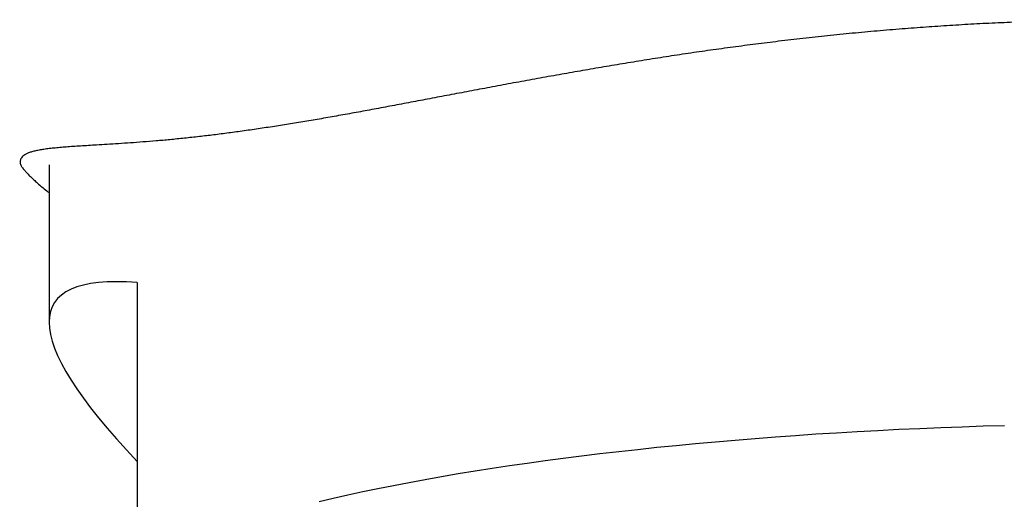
# Model space of a CAD drawing. Header units: millimetres. Extents: x 8 to 613, y 12 to 425.
# Tile 16 of 34: x 303.02 to 313.75, y 403.31 to 408.54. Entities that reach past the tile are written whole.
import ezdxf

# ---------------------------------------------------------------- set-up
doc = ezdxf.new("R2010")
doc.units = ezdxf.units.MM

msp = doc.modelspace()

# ---------------------------------------------------------------- linework, layer by layer
at = {"color": 7, "linetype": 'Continuous', "lineweight": 30}
for p, q in [((303.337, 406.957), (303.337, 405.241)), ((304.297, 405.674), (304.297, 402.626))]:
    msp.add_line(p, q, dxfattribs=at)
at = {"color": 7, "linetype": 'Continuous', "lineweight": 30, "flags": 128}
msp.add_lwpolyline([(313.755, 404.112), (313.523, 404.106), (313.292, 404.098), (313.061, 404.09), (312.831, 404.08), (312.603, 404.07), (312.375, 404.058), (312.149, 404.046), (311.923, 404.033), (311.699, 404.019), (311.477, 404.004), (311.256, 403.988), (311.036, 403.971), (310.818, 403.953), (310.602, 403.935), (310.387, 403.915), (310.174, 403.895), (309.964, 403.874), (309.755, 403.851), (309.549, 403.829), (309.344, 403.805), (309.142, 403.78), (308.943, 403.755), (308.745, 403.729), (308.551, 403.702), (308.359, 403.674), (308.169, 403.645), (307.982, 403.616), (307.799, 403.586), (307.617, 403.555), (307.439, 403.523), (307.264, 403.491), (307.092, 403.458), (306.923, 403.424), (306.758, 403.39), (306.595, 403.355), (306.436, 403.319), (306.281, 403.283)], dxfattribs=at)
at = {"color": 7, "linetype": 'Continuous', "lineweight": 30}
msp.add_ellipse((315.272, 398.501), major_axis=(11.886, -6.938), ratio=0.156367, start_param=2.828787, end_param=3.636439, dxfattribs=at)
for points, knots in [([(315.272, 408.541), (315.183, 408.541), (315.006, 408.541), (314.741, 408.538), (314.476, 408.533), (314.211, 408.526), (313.947, 408.517), (313.684, 408.506), (313.421, 408.493), (313.159, 408.477), (312.899, 408.46), (312.634, 408.44), (312.366, 408.418), (312.095, 408.393), (311.825, 408.366), (311.557, 408.337), (311.296, 408.306), (311.042, 408.274), (310.794, 408.242), (310.548, 408.208), (310.305, 408.173), (310.064, 408.136), (309.825, 408.099), (309.59, 408.06), (309.356, 408.021), (309.126, 407.981), (308.894, 407.94), (308.662, 407.899), (308.43, 407.856), (308.201, 407.813), (307.975, 407.771), (307.755, 407.73), (307.541, 407.689), (307.333, 407.65), (307.129, 407.611), (306.929, 407.574), (306.733, 407.537), (306.541, 407.503), (306.353, 407.469), (306.17, 407.438), (305.991, 407.408), (305.813, 407.38), (305.637, 407.353), (305.463, 407.328), (305.295, 407.305), (305.132, 407.284), (304.971, 407.265), (304.811, 407.248), (304.654, 407.232), (304.503, 407.218), (304.359, 407.207), (304.223, 407.197), (304.093, 407.188), (303.97, 407.18), (303.861, 407.174), (303.765, 407.168), (303.679, 407.163), (303.599, 407.158), (303.524, 407.152), (303.453, 407.146), (303.386, 407.14), (303.323, 407.133), (303.266, 407.125), (303.215, 407.116), (303.17, 407.106), (303.131, 407.095), (303.098, 407.082), (303.072, 407.068), (303.051, 407.052), (303.036, 407.036), (303.027, 407.019), (303.021, 407.002), (303.02, 406.984), (303.024, 406.964), (303.035, 406.942), (303.048, 406.926), (303.054, 406.918)], [0, 0, 0, 0, 0.013126, 0.026258, 0.039394, 0.052528, 0.065656, 0.078772, 0.091893, 0.105015, 0.118135, 0.131251, 0.145106, 0.158966, 0.172828, 0.186688, 0.200543, 0.213661, 0.226784, 0.239908, 0.253031, 0.266149, 0.279266, 0.292388, 0.305512, 0.318634, 0.331752, 0.345519, 0.359292, 0.373066, 0.386839, 0.400606, 0.413979, 0.427358, 0.440738, 0.454117, 0.46749, 0.480864, 0.494245, 0.507627, 0.521007, 0.534382, 0.548559, 0.562744, 0.576932, 0.591117, 0.605295, 0.620721, 0.636152, 0.651584, 0.66701, 0.682434, 0.697864, 0.713293, 0.728717, 0.741598, 0.754483, 0.76737, 0.780256, 0.793138, 0.806688, 0.820244, 0.833801, 0.847356, 0.860906, 0.874458, 0.888016, 0.901576, 0.915135, 0.928688, 0.940571, 0.952463, 0.964355, 0.976243, 0.988124, 1, 1, 1, 1]), ([(303.053, 406.919), (303.06, 406.91), (303.075, 406.892), (303.102, 406.863), (303.133, 406.831), (303.17, 406.796), (303.211, 406.758), (303.259, 406.717), (303.301, 406.683), (303.329, 406.661), (303.337, 406.654)], [0, 0, 0, 0, 0.135091, 0.270233, 0.405375, 0.540485, 0.675551, 0.810739, 0.945989, 1, 1, 1, 1])]:
    msp.add_open_spline(points, degree=3, knots=knots, dxfattribs=at)

doc.saveas('drawing.dxf')
